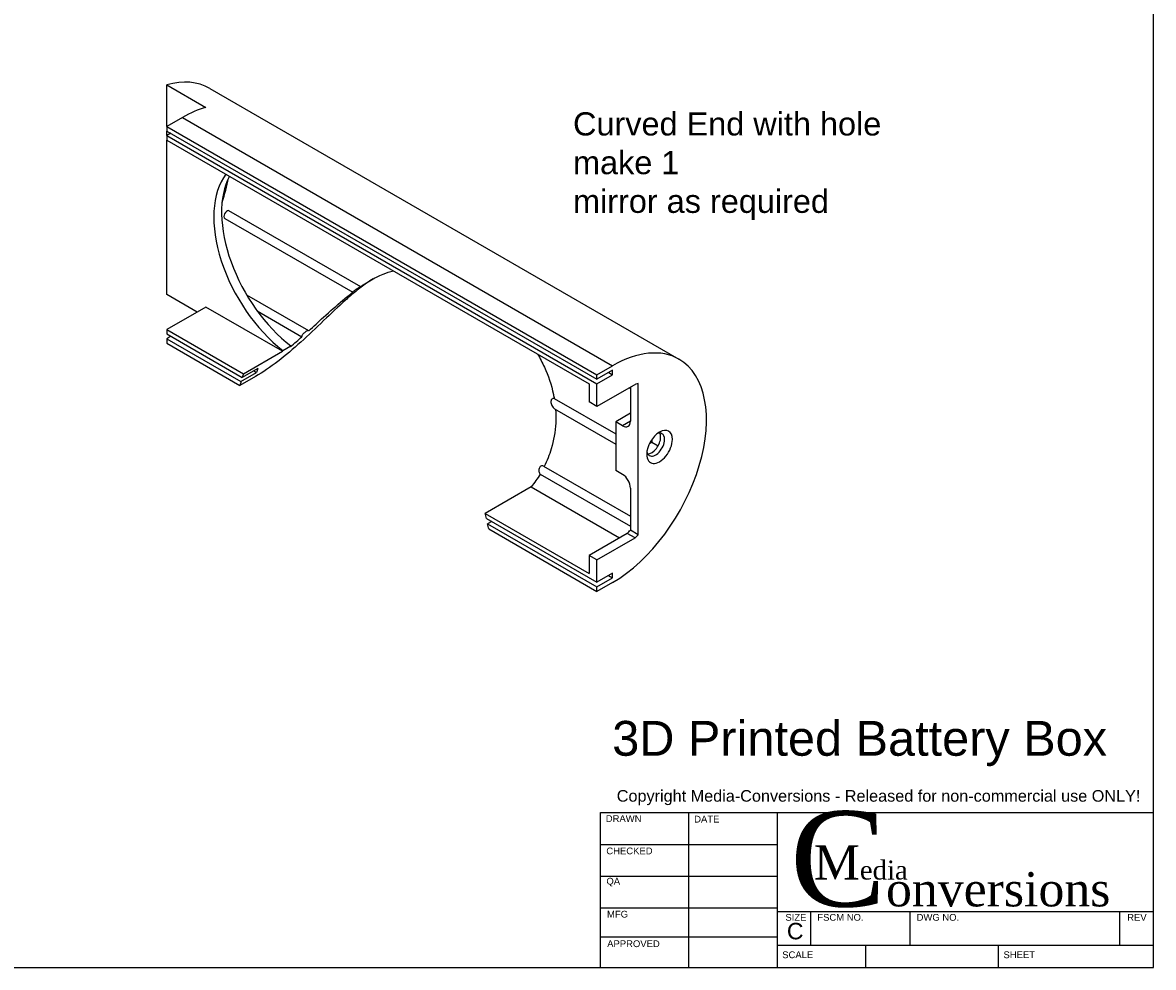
# Model space of a CAD drawing. Extents: x 0 to 54.7, y 0 to 36.
# Tile 2 of 3: x 19.7 to 32.5, y 0 to 10.7. Entities that reach past the tile are written whole.
import ezdxf

# ---------------------------------------------------------------- set-up
doc = ezdxf.new("R2010")
doc.units = 0
doc.header["$MEASUREMENT"] = 0
for name, color, linetype in [('CONTINUOUS', 7, 'CONTINUOUS'), ('TANGENT_EDGES', 7, 'CONTINUOUS'), ('VISIBLE', 7, 'CONTINUOUS')]:
    doc.layers.add(name, color=color, linetype=linetype)

# ---------------------------------------------------------------- blocks, each defined once
blk = doc.blocks.new('BLOCK0')
at = {"layer": 'CONTINUOUS'}
for p, q in [((32.5, 0), (32.5, 21)), ((26.25, 1.75), (32.5, 1.75)), ((26.25, 0), (26.25, 1.75)), ((27.246, 1.75), (27.246, 0)), ((28.25, 0), (28.25, 1.75)), ((32.5, 0), (32.5, 1.75)), ((26.25, 1.388), (28.25, 1.388)), ((26.25, 1.031), (28.25, 1.031)), ((26.25, 0.675), (28.25, 0.675)), ((28.25, 0.63), (32.5, 0.63)), ((28.63, 0.25), (28.63, 0.63)), ((29.75, 0.25), (29.75, 0.63)), ((32.12, 0.25), (32.12, 0.63)), ((32.5, 0.125), (32.5, 0.5)), ((26.25, 0.344), (28.25, 0.344)), ((28.25, 0.25), (32.5, 0.25)), ((29.25, 0), (29.25, 0.25)), ((30.75, 0), (30.75, 0.25)), ((0, 0), (32.5, 0))]:
    blk.add_line(p, q, dxfattribs=at)
at = {"layer": 'CONTINUOUS', "attachment_point": 4}
for s, insert, char_height in [('{\\fArial|b0|i0|c0|p0;\\C1;Copyright Media-Conversions - Released for non-commercial use ONLY!}{\\fMS Shell Dlg|b0|i0|c0|p0;\\C7;\\H0.75x;}', (26.435, 1.919), 0.13121), ('{\\fArial|b0|i0|c0|p0;\\C7;DRAWN}{\\fArial|b0|i0|c0|p0;\\C7;}', (26.311, 1.682), 0.07654), ('{\\fArial|b0|i0|c0|p0;\\C7;DRAWN}{\\fArial|b0|i0|c0|p0;\\C7;}', (26.311, 1.682), 0.07654), ('{\\fArial|b0|i0|c0|p0;\\C7;DATE}{\\fArial|b0|i0|c0|p0;\\C7;}', (27.31, 1.676), 0.07654), ('{\\fArial|b0|i0|c0|p0;\\C7;DATE}{\\fArial|b0|i0|c0|p0;\\C7;}', (27.31, 1.676), 0.07654), ('{\\fTimes New Roman|b0|i0|c0|p0;\\C7;C}{\\fTimes New Roman|b0|i0|c0|p0;\\C7;\\H0.36x;onversions}{\\fMS Shell Dlg|b0|i0|c0|p0;\\C7;\\H0.09x;}', (28.394, 1.22), 1.076315), ('{\\fArial|b0|i0|c0|p0;\\C7;CHECKED}{\\fArial|b0|i0|c0|p0;\\C7;}', (26.317, 1.316), 0.07654), ('{\\fArial|b0|i0|c0|p0;\\C7;CHECKED}{\\fArial|b0|i0|c0|p0;\\C7;}', (26.317, 1.316), 0.07654), ('{\\fTimes New Roman|b0|i0|c0|p0;\\C7;M}{\\fTimes New Roman|b0|i0|c0|p0;\\C7;\\H0.5555556x;edia}{\\fMS Shell Dlg|b0|i0|c0|p0;\\C7;\\H0.25x;}', (28.662, 1.185), 0.387473), ('{\\fArial|b0|i0|c0|p0;\\C7;QA}{\\fArial|b0|i0|c0|p0;\\C7;}', (26.318, 0.964), 0.07654), ('{\\fArial|b0|i0|c0|p0;\\C7;QA}{\\fArial|b0|i0|c0|p0;\\C7;}', (26.318, 0.964), 0.07654), ('{\\fArial|b0|i0|c0|p0;\\C7;MFG}{\\fArial|b0|i0|c0|p0;\\C7;}', (26.325, 0.601), 0.07654), ('{\\fArial|b0|i0|c0|p0;\\C7;MFG}{\\fArial|b0|i0|c0|p0;\\C7;}', (26.325, 0.601), 0.07654), ('{\\fArial|b0|i0|c0|p0;\\C7;SIZE}{\\fArial|b0|i0|c0|p0;\\C7;}', (28.341, 0.565), 0.07654), ('{\\fArial|b0|i0|c0|p0;\\C7;SIZE}{\\fArial|b0|i0|c0|p0;\\C7;}', (28.341, 0.565), 0.07654), ('{\\fArial|b0|i0|c0|p0;\\C7;FSCM NO.}{\\fArial|b0|i0|c0|p0;\\C7;}', (28.702, 0.565), 0.07654), ('{\\fArial|b0|i0|c0|p0;\\C7;FSCM NO.}{\\fArial|b0|i0|c0|p0;\\C7;}', (28.702, 0.565), 0.07654), ('{\\fArial|b0|i0|c0|p0;\\C7;DWG NO.}{\\fArial|b0|i0|c0|p0;\\C7;}', (29.824, 0.565), 0.07654), ('{\\fArial|b0|i0|c0|p0;\\C7;DWG NO.}{\\fArial|b0|i0|c0|p0;\\C7;}', (29.824, 0.565), 0.07654), ('{\\fArial|b0|i0|c0|p0;\\C7;REV}{\\fArial|b0|i0|c0|p0;\\C7;}', (32.204, 0.565), 0.07654), ('{\\fArial|b0|i0|c0|p0;\\C7;REV}{\\fArial|b0|i0|c0|p0;\\C7;}', (32.204, 0.565), 0.07654), ('{\\fArial|b0|i0|c0|p0;\\C7;C}{\\fArial|b0|i0|c0|p0;\\C7;}', (28.358, 0.409), 0.18588), ('{\\fArial|b0|i0|c0|p0;\\C7;C}{\\fArial|b0|i0|c0|p0;\\C7;}', (28.358, 0.409), 0.18588), ('{\\fArial|b0|i0|c0|p0;\\C7;APPROVED}{\\fArial|b0|i0|c0|p0;\\C7;}', (26.327, 0.267), 0.07654), ('{\\fArial|b0|i0|c0|p0;\\C7;APPROVED}{\\fArial|b0|i0|c0|p0;\\C7;}', (26.327, 0.267), 0.07654), ('{\\fArial|b0|i0|c0|p0;\\C7;SCALE}{\\fArial|b0|i0|c0|p0;\\C7;}', (28.305, 0.142), 0.07654), ('{\\fArial|b0|i0|c0|p0;\\C7;SCALE}{\\fArial|b0|i0|c0|p0;\\C7;}', (28.305, 0.142), 0.07654), ('{\\fArial|b0|i0|c0|p0;\\C7;SHEET}{\\fArial|b0|i0|c0|p0;\\C7;}', (30.806, 0.142), 0.07654), ('{\\fArial|b0|i0|c0|p0;\\C7;SHEET}{\\fArial|b0|i0|c0|p0;\\C7;}', (30.806, 0.142), 0.07654)]:
    blk.add_mtext(s, dxfattribs=dict(at, insert=insert, char_height=char_height))

msp = doc.modelspace()

# ---------------------------------------------------------------- linework, layer by layer
at = {"layer": 'TANGENT_EDGES'}
for p, q in [((21.5269, 9.6077), (26.3883, 6.801)), ((26.5898, 6.1738), (26.5014, 6.1227))]:
    msp.add_line(p, q, dxfattribs=at)
at = {"layer": 'VISIBLE'}
for p, q in [((21.3501, 9.5056), (21.3501, 9.9771)), ((21.3501, 9.9771), (21.7921, 9.7219)), ((21.835, 9.9372), (27.1383, 6.8753)), ((21.5269, 9.6077), (21.3501, 9.5056)), ((21.3501, 9.5056), (26.2115, 6.6989)), ((21.3501, 9.5056), (21.3501, 9.4546)), ((21.3501, 9.4036), (21.3501, 9.4546)), ((21.3501, 9.4546), (26.2115, 6.6479)), ((21.3943, 9.4291), (21.3501, 9.4036)), ((21.3501, 9.4036), (21.3501, 9.3526)), ((21.3501, 9.4036), (26.2115, 6.5969)), ((21.3501, 7.6054), (21.3501, 9.3526)), ((21.3501, 9.3526), (26.1231, 6.5969)), ((22.0057, 8.4672), (23.4504, 7.6331)), ((22.0478, 8.5561), (23.5386, 7.6954)), ((21.6932, 7.4073), (21.3501, 7.6054)), ((22.2505, 7.6045), (22.9512, 7.2)), ((21.7921, 7.4644), (21.3501, 7.2093)), ((22.6584, 6.9642), (21.7921, 7.4644)), ((22.37, 7.4223), (22.8776, 7.1292)), ((21.3501, 7.2093), (22.2165, 6.7091)), ((21.3501, 7.2093), (21.3501, 7.1611)), ((21.3501, 7.1611), (22.2024, 6.6691)), ((21.3968, 7.1342), (21.3501, 7.1072)), ((21.3501, 7.1072), (22.1882, 6.6233)), ((21.3501, 7.1072), (21.3501, 7.0562)), ((21.3501, 7.0562), (22.1763, 6.5792)), ((22.2165, 6.7091), (22.6584, 6.9642)), ((22.6626, 6.9751), (22.751, 7.0262)), ((26.2115, 6.6989), (26.3883, 6.801)), ((22.3531, 6.6812), (22.1763, 6.5792)), ((22.1882, 6.6233), (22.365, 6.7254)), ((22.3791, 6.7711), (22.2024, 6.6691)), ((22.3324, 6.7442), (22.365, 6.7254)), ((26.3883, 6.75), (26.2115, 6.6479)), ((26.2115, 6.6479), (26.2115, 6.6989)), ((26.2115, 6.5969), (26.3883, 6.6989)), ((26.3441, 6.7245), (26.3883, 6.6989)), ((26.3883, 6.6989), (26.3883, 6.75)), ((26.1231, 6.5969), (26.1231, 6.3928)), ((26.2115, 6.3417), (26.2115, 6.5969)), ((26.6495, 6.5946), (26.2115, 6.3417)), ((26.5769, 6.5527), (26.5898, 6.5453)), ((26.5898, 6.5601), (26.5898, 6.1738)), ((26.6782, 4.8913), (26.6782, 6.5989)), ((25.7281, 6.4313), (26.4236, 6.0297)), ((26.2115, 6.3417), (26.1231, 6.3928)), ((25.7321, 6.3158), (26.4236, 5.9165)), ((26.5898, 6.2636), (26.4236, 6.1676)), ((26.5014, 6.1227), (26.4236, 6.1676)), ((26.4236, 6.1676), (26.4236, 5.6165)), ((26.832, 5.9339), (26.8024, 5.9168)), ((26.832, 5.9681), (26.832, 5.9339)), ((26.9015, 5.8938), (26.832, 5.9339)), ((25.6065, 5.6669), (26.5898, 5.0992)), ((25.5683, 5.5758), (26.5898, 4.986)), ((26.5014, 5.5716), (26.4236, 5.6165)), ((25.469, 5.4331), (24.9477, 5.1322)), ((25.469, 5.4331), (26.4676, 4.8566)), ((26.5898, 5.4185), (26.5898, 4.9423)), ((24.9477, 5.1322), (26.1231, 4.4536)), ((24.9619, 5.0759), (26.2115, 4.3544)), ((25.0228, 5.0407), (24.9761, 5.0138)), ((24.9761, 5.0138), (26.2115, 4.3005)), ((24.9879, 4.9559), (26.2115, 4.2495)), ((26.5538, 4.9064), (26.1231, 4.6577)), ((26.6422, 4.8553), (26.5538, 4.9064)), ((26.6782, 4.8913), (26.5898, 4.9423)), ((26.2115, 4.6067), (26.6422, 4.8553)), ((26.1231, 4.6577), (26.1231, 4.4536)), ((26.2115, 4.6067), (26.1231, 4.6577)), ((26.2115, 4.3544), (26.2115, 4.6067)), ((26.3883, 4.4565), (26.2115, 4.3544)), ((26.2115, 4.3005), (26.3883, 4.4025)), ((26.3883, 4.3515), (26.2115, 4.2495)), ((26.3416, 4.4295), (26.3883, 4.4025)), ((26.3883, 4.4025), (26.3883, 4.4565)), ((26.2115, 4.2495), (26.2115, 4.3005))]:
    msp.add_line(p, q, dxfattribs=at)
for centre, major_axis, start_param, end_param in [((21.085, 8.6381), (0.75, 1.299), 0, 0.5327179), ((21.5269, 8.383), (0.75, 1.299), 0.5327179, 0.7853982), ((22.8085, 7.9492), (0.6562, -1.1367), -2.9075115, -0.9433027), ((22.8969, 8.0002), (0.6562, -1.1367), -2.7991055, -0.9433027), ((21.085, 8.6381), (0.7, 1.2124), -1.2399755, -1.0269102), ((22.0307, 8.5105), (0.025, 0.0433), 0.2796575, 3.1415927), ((24.0241, 5.6144), (1.025, -1.7754), -2.7066558, -2.698188), ((24.1125, 5.6655), (1.025, -1.7754), -2.7066558, -2.7006902), ((26.3883, 5.5763), (0.75, 1.299), 0, 0.7853982), ((26.3883, 5.5763), (0.75, 1.299), 3.9269908, 6.2831853), ((23.5821, 5.3593), (1.025, -1.7754), -2.698188, -2.6678241), ((23.7589, 5.4613), (1.025, -1.7754), -2.6678241, -2.63415), ((23.5821, 5.3593), (1.025, -1.7754), -2.63415, -2.6025823), ((26.3883, 5.5777), (0.5616, 0.9727), 0.4117433, 0.4502349), ((26.5014, 6.2248), (0.0625, -0.1083), 0, 0.7853982), ((26.5014, 6.2248), (0.0625, -0.1083), -0.7853982, 0), ((26.9186, 5.8839), (-0.1025, -0.1775), -2.3561945, -0.7853982), ((26.8744, 5.9094), (-0.0712, -0.1234), -3.1415927, -2.5567844), ((26.9186, 5.8839), (-0.1025, -0.1775), -3.9269908, -2.3561945), ((26.8302, 5.9349), (0.0712, 0.1234), -0.7853982, -0.3153346), ((26.8744, 5.9094), (-0.0712, -0.1234), -3.9269908, -3.1415927), ((26.9186, 5.8839), (-0.1025, -0.1775), -0.7853982, 2.3561945), ((26.8302, 5.9349), (0.0712, 0.1234), 3.4569272, 5.4977871), ((26.8744, 5.9094), (-0.0712, -0.1234), 0, 2.3561945), ((26.8744, 5.9094), (-0.0712, -0.1234), -0.5848082, 0), ((26.5014, 5.4695), (-0.0625, 0.1083), 3.9269908, 5.4977871), ((23.5821, 5.3593), (1.025, -1.7754), 1.0970278, 1.1273917), ((23.5821, 5.3593), (1.025, -1.7754), 1.031786, 1.0633537), ((26.2999, 5.6287), (0.5616, 0.9727), 4.2524065, 4.3006456), ((26.3883, 5.5777), (0.5616, 0.9727), 4.2524065, 4.3006456)]:
    msp.add_ellipse(centre, major_axis=major_axis, ratio=0.5773503, start_param=start_param, end_param=end_param, dxfattribs=at)
for points, knots in [([(23.6441, 7.7621), (23.6966, 7.7923), (23.7477, 7.8173), (23.8336, 7.8516), (23.872, 7.8642), (23.9109, 7.8741)], [4.0584868, 4.0584868, 4.0584868, 4.0584868, 4.60105574, 4.60105574, 5.0316841, 5.0316841, 5.0316841, 5.0316841]), ([(23.6826, 7.7836), (23.6576, 7.7681), (23.6323, 7.7513), (23.5667, 7.7054), (23.5262, 7.6745), (23.4462, 7.6096), (23.4066, 7.5756), (23.2885, 7.4705), (23.2059, 7.3917), (23.0374, 7.2302), (22.9514, 7.1476), (22.7784, 6.991), (22.6911, 6.9167), (22.5189, 6.7851), (22.4339, 6.7278), (22.3531, 6.6812)], [13.6751033, 13.6751033, 13.6751033, 13.6751033, 13.9370148, 13.9370148, 14.3525894, 14.3525894, 14.7681639, 14.7681639, 15.6384875, 15.6384875, 16.5088111, 16.5088111, 17.3791347, 17.3791347, 18.2494583, 18.2494583, 18.2494583, 18.2494583]), ([(23.4504, 7.6331), (23.4496, 7.6336), (23.4502, 7.6349), (23.4537, 7.6389), (23.4566, 7.6416), (23.4635, 7.6474), (23.4682, 7.6509), (23.479, 7.6588), (23.4852, 7.6631), (23.4967, 7.6708), (23.5029, 7.6747), (23.5148, 7.6821), (23.5206, 7.6856), (23.5254, 7.6884), (23.5298, 7.6909), (23.5336, 7.693), (23.5372, 7.6948), (23.5379, 7.6951), (23.5386, 7.6954)], [-0.33955085, -0.33955085, -0.33955085, -0.33955085, -0.2808046, -0.2808046, -0.22205835, -0.22205835, -0.16244539, -0.16244539, -0.10283244, -0.10283244, -0.05141622, -0.05141622, 0, 0, 0, 0.04746569, 0.04746569, 0.06377211, 0.06377211, 0.06377211, 0.06377211]), ([(23.5386, 7.6954), (23.5494, 7.7028), (23.5601, 7.71), (23.5954, 7.7331), (23.6199, 7.7482), (23.6441, 7.7621)], [3.69924325, 3.69924325, 3.69924325, 3.69924325, 3.80816743, 3.80816743, 4.0584868, 4.0584868, 4.0584868, 4.0584868]), ([(22.9536, 7.1969), (23.0097, 7.2474), (23.0654, 7.2986), (23.1952, 7.4168), (23.2686, 7.4828), (23.3762, 7.573), (23.4144, 7.6039), (23.453, 7.6333)], [1.7092841, 1.7092841, 1.7092841, 1.7092841, 2.2614593, 2.2614593, 3.0152791, 3.0152791, 3.4094345, 3.4094345, 3.4094345, 3.4094345]), ([(22.8776, 7.1292), (22.8774, 7.1299), (22.8774, 7.1307), (22.8773, 7.1345), (22.8783, 7.1384), (22.8821, 7.1465), (22.885, 7.1514), (22.8925, 7.1616), (22.8971, 7.1669), (22.9062, 7.1761), (22.9112, 7.1807), (22.9213, 7.1888), (22.9264, 7.1923), (22.9308, 7.1948), (22.9353, 7.1975), (22.9397, 7.1994), (22.9468, 7.2011), (22.9495, 7.201), (22.9512, 7.2)], [-0.26571126, -0.26571126, -0.26571126, -0.26571126, -0.25173732, -0.25173732, -0.19991218, -0.19991218, -0.14763811, -0.14763811, -0.09536404, -0.09536404, -0.04768202, -0.04768202, 0, 0, 0, 0.04880194, 0.04880194, 0.09760387, 0.09760387, 0.09760387, 0.09760387]), ([(25.5395, 6.9338), (25.5682, 6.8849), (25.5942, 6.8351), (25.6598, 6.6918), (25.6968, 6.5856), (25.7226, 6.4614), (25.7255, 6.4464), (25.7281, 6.4313)], [10.9571929, 10.9571929, 10.9571929, 10.9571929, 11.3878213, 11.3878213, 12.1807096, 12.1807096, 12.2896338, 12.2896338, 12.2896338, 12.2896338]), ([(25.7281, 6.4313), (25.7262, 6.4317), (25.7243, 6.432), (25.7168, 6.4325), (25.7115, 6.4313), (25.7071, 6.4288), (25.7023, 6.426), (25.6983, 6.4215), (25.6929, 6.4103), (25.6915, 6.4036), (25.6906, 6.3897), (25.6914, 6.3815), (25.6952, 6.3652), (25.6982, 6.3572), (25.7051, 6.3434), (25.7097, 6.3364), (25.7201, 6.3243), (25.7261, 6.3192), (25.7321, 6.3158)], [-0.06377211, -0.06377211, -0.06377211, -0.06377211, -0.04746569, -0.04746569, 0, 0, 0, 0.05141622, 0.05141622, 0.10283244, 0.10283244, 0.16244539, 0.16244539, 0.22205835, 0.22205835, 0.2808046, 0.2808046, 0.33955085, 0.33955085, 0.33955085, 0.33955085]), ([(25.7431, 6.3094), (25.7472, 6.2559), (25.7476, 6.2033), (25.7402, 6.0558), (25.7234, 5.9572), (25.6742, 5.793), (25.6473, 5.7257), (25.6154, 5.6618)], [12.5837835, 12.5837835, 12.5837835, 12.5837835, 12.9735979, 12.9735979, 13.7274177, 13.7274177, 14.2757974, 14.2757974, 14.2757974, 14.2757974]), ([(25.6065, 5.6669), (25.6021, 5.6695), (25.597, 5.6711), (25.5867, 5.6712), (25.5815, 5.6697), (25.5769, 5.6671), (25.5725, 5.6646), (25.5682, 5.6606), (25.5612, 5.6507), (25.5585, 5.6448), (25.5548, 5.6324), (25.5538, 5.6251), (25.5539, 5.6105), (25.555, 5.6033), (25.5587, 5.5909), (25.5615, 5.5847), (25.5662, 5.5783), (25.5672, 5.577), (25.5683, 5.5758)], [-0.09760387, -0.09760387, -0.09760387, -0.09760387, -0.04880194, -0.04880194, 0, 0, 0, 0.04768202, 0.04768202, 0.09536404, 0.09536404, 0.14763811, 0.14763811, 0.19991218, 0.19991218, 0.25173732, 0.25173732, 0.26571126, 0.26571126, 0.26571126, 0.26571126])]:
    msp.add_open_spline(points, degree=3, knots=knots, dxfattribs=at)
for points in [[(23.453, 7.6333), (23.4516, 7.6329), (23.4508, 7.6329), (23.4504, 7.6331)], [(22.9512, 7.2), (22.9523, 7.1993), (22.9531, 7.1983), (22.9536, 7.1969)], [(22.748, 7.0185), (22.7912, 7.0541), (22.8345, 7.0913), (22.8776, 7.1292)], [(25.5683, 5.5758), (25.538, 5.5254), (25.5047, 5.4776), (25.469, 5.4331)]]:
    msp.add_open_spline(points, degree=3, dxfattribs=at)

# ---------------------------------------------------------------- block references
at = {"layer": 'CONTINUOUS'}
msp.add_blockref('BLOCK0', (0, 0), dxfattribs=at)

# ---------------------------------------------------------------- texts
at = {"layer": 'CONTINUOUS', "attachment_point": 1}
for s, insert, char_height in [('{\\fArial|b0|i0|c0|p0;\\C7;Curved End with hole}{\\fArial|b0|i0|c0|p0;\\C7;\\Pmake 1}{\\fArial|b0|i0|c0|p0;\\C7;\\Pmirror as required}{\\fArial|b0|i0|c0|p0;\\C7;\\H0.4375x;}', (25.9408, 9.6666), 0.26242), ('{\\fArial|b0|i0|c0|p0;\\C7;3D Printed Battery Box}{\\fArial|b0|i0|c0|p0;\\C7;\\H0.2916667x;}', (26.3839, 2.7862), 0.393631)]:
    msp.add_mtext(s, dxfattribs=dict(at, insert=insert, char_height=char_height))

doc.saveas('drawing.dxf')
